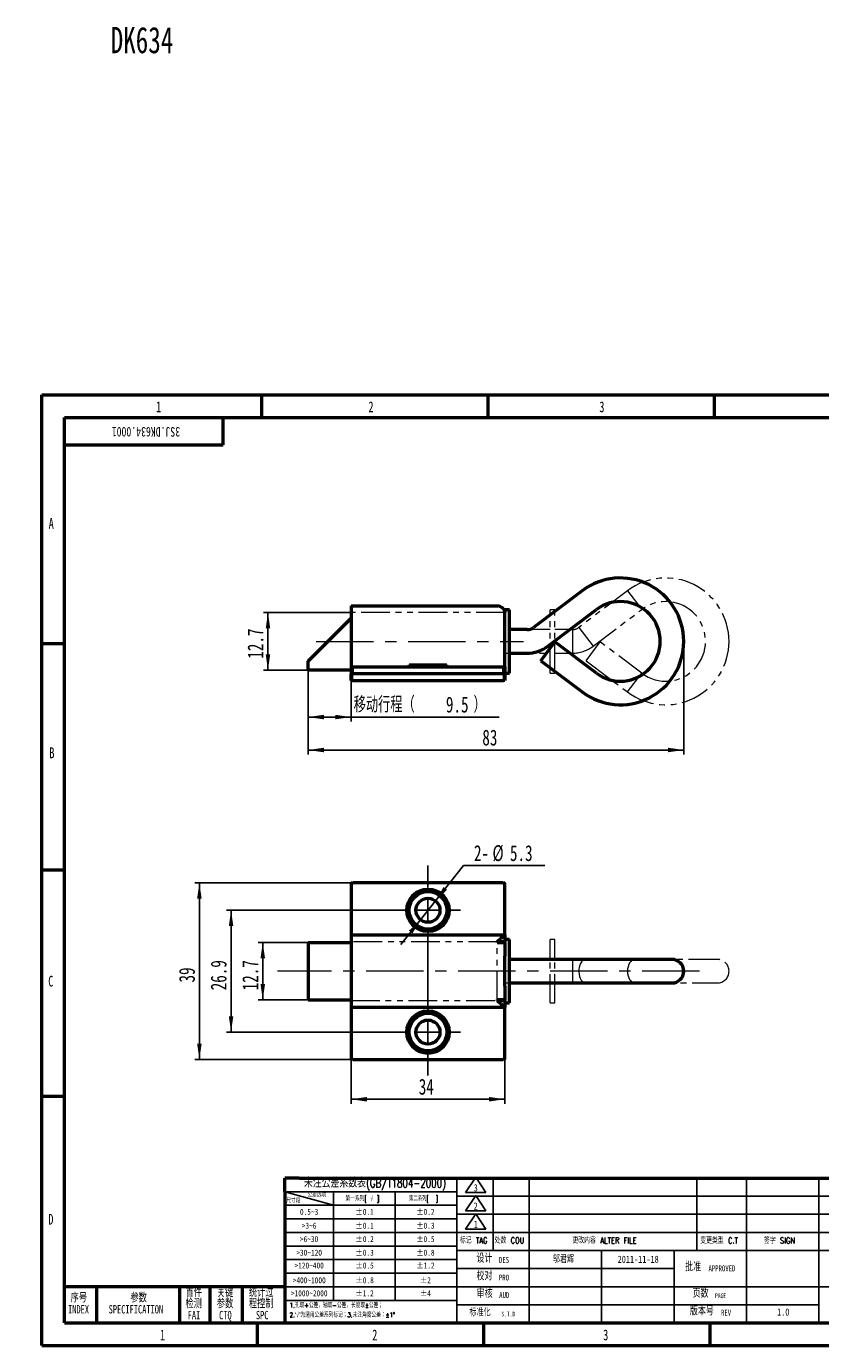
# Model space of a CAD drawing. Header units: millimetres. Extents: x -3 to 297, y 0 to 291.
# Tile 1 of 5: x -3 to 172, y 0 to 291. Entities that reach past the tile are written whole.
import ezdxf

# ---------------------------------------------------------------- set-up
doc = ezdxf.new("R2010")
doc.units = ezdxf.units.MM
doc.linetypes.add('CENTERX2', pattern=[20.32, 12.7, -2.54, 2.54, -2.54])
doc.linetypes.add('PHANTOM', pattern=[12.7, 6.35, -1.27, 1.27, -1.27, 1.27, -1.27])
for name, color, linetype in [('DIMENSIONS', 5, 'Continuous'), ('SLD-0', 179, 'Continuous'), ('标注线', 7, 'Continuous')]:
    doc.layers.add(name, color=color, linetype=linetype)
doc.layers.add('粗实线', color=7, linetype='Continuous', lineweight=50)
doc.styles.add('SLDTEXTSTYLE0', font='TXT', dxfattribs={"width": 0.7})
doc.styles.add('SLDTEXTSTYLE1', font='TXT', dxfattribs={"width": 0.75})
doc.styles.add('SLDTEXTSTYLE3', font='TXT', dxfattribs={"width": 0.7, "bigfont": 'bigfont'})
doc.styles.add('SLDTEXTSTYLE5', font='TXT', dxfattribs={"width": 0.65, "bigfont": 'bigfont'})
doc.dimstyles.new('SLDDIMSTYLE0', dxfattribs={"dimtxt": 3.5, "dimasz": 3.5, "dimexe": 0, "dimexo": 0.0625, "dimgap": 0.875, "dimtad": 2, "dimdec": 1, "dimrnd": 1e-09, "dimzin": 12, "dimdsep": 46, "dimtxsty": 'SLDTEXTSTYLE0', "dimsah": 1, "dimcen": 0.09, "dimadec": 0, "dimazin": 3, "dimtfac": 1, "dimtdec": 1, "dimtofl": 0, "dimtmove": 0, "dimatfit": 3, "dimfxl": 0, "dimfrac": 2, "dimtolj": 1, "dimtzin": 12, "dimarcsym": 0})
doc.dimstyles.new('SLDDIMSTYLE1', dxfattribs={"dimtxt": 3.5, "dimasz": 3.5, "dimexe": 0, "dimexo": 0.0625, "dimgap": 0.875, "dimtad": 2, "dimdec": 3, "dimrnd": 1e-09, "dimzin": 12, "dimdsep": 46, "dimtxsty": 'SLDTEXTSTYLE0', "dimsah": 1, "dimcen": 0.09, "dimadec": 0, "dimazin": 3, "dimtfac": 1, "dimtdec": 3, "dimtofl": 0, "dimtmove": 0, "dimatfit": 3, "dimfxl": 0, "dimfrac": 2, "dimtolj": 1, "dimtzin": 12, "dimarcsym": 0})
doc.dimstyles.new('SLDDIMSTYLE2', dxfattribs={"dimtxt": 3.5, "dimasz": 3.5, "dimexe": 0, "dimexo": 0.0625, "dimgap": 0.875, "dimtad": 2, "dimdec": 1, "dimrnd": 1e-09, "dimzin": 12, "dimdsep": 46, "dimtxsty": 'SLDTEXTSTYLE0', "dimsah": 1, "dimcen": 0.09, "dimadec": 0, "dimazin": 3, "dimtfac": 1, "dimtofl": 0, "dimtmove": 0, "dimatfit": 3, "dimfxl": 0, "dimfrac": 2, "dimtolj": 1, "dimtzin": 12, "dimarcsym": 0})
doc.dimstyles.new('SLDDIMSTYLE3', dxfattribs={"dimtxt": 3.5, "dimasz": 3.5, "dimexe": 0, "dimexo": 0.0625, "dimgap": 0.875, "dimtad": 0, "dimtih": 1, "dimtoh": 1, "dimdec": 1, "dimrnd": 1e-09, "dimzin": 12, "dimdsep": 46, "dimtxsty": 'SLDTEXTSTYLE0', "dimsah": 1, "dimcen": 0, "dimadec": 0, "dimazin": 3, "dimtfac": 1, "dimtmove": 0, "dimatfit": 3, "dimfxl": 0, "dimfrac": 2, "dimtolj": 1, "dimtzin": 12, "dimarcsym": 0})

# ---------------------------------------------------------------- blocks, each defined once
blk = doc.blocks.new('SW_NOTE_1')
at = {"layer": 'SLD-0', "color": 0, "attachment_point": 2}
for s, insert, char_height, style in [('\\M+18F98\\M+18D86', (2.2, 2.39), 1.8521, 'SLDTEXTSTYLE3'), ('INDEX', (2.14, -0.08), 1.852, 'SLDTEXTSTYLE0')]:
    blk.add_mtext(s, dxfattribs=dict(at, insert=insert, char_height=char_height, style=style))
blk = doc.blocks.new('SW_NOTE_2')
at = {"layer": 'SLD-0', "color": 0, "char_height": 1.8521, "attachment_point": 2}
for s, insert, style in [('\\M+18E51\\M+19094', (2.2, 2.39), 'SLDTEXTSTYLE3'), ('SPECIFICATION', (1.6, -0.08), 'SLDTEXTSTYLE0')]:
    blk.add_mtext(s, dxfattribs=dict(at, insert=insert, style=style))
blk = doc.blocks.new('SW_NOTE_3')
at = {"layer": 'SLD-0', "color": 0, "attachment_point": 2}
for s, insert, char_height, style in [('\\M+18EF1\\M+18C8F', (2.2, 2.39), 1.8521, 'SLDTEXTSTYLE3'), ('检测', (2.2, -0.08), 1.852, 'SLDTEXTSTYLE3'), ('FAI', (2.27, -2.55), 1.852, 'SLDTEXTSTYLE0')]:
    blk.add_mtext(s, dxfattribs=dict(at, insert=insert, char_height=char_height, style=style))
blk = doc.blocks.new('SW_NOTE_4')
at = {"layer": 'SLD-0', "color": 0, "attachment_point": 2}
for s, insert, char_height, style in [('\\M+18E51\\M+19094', (2.2, -0.08), 1.8521, 'SLDTEXTSTYLE3'), ('关键', (2.2, 2.39), 1.852, 'SLDTEXTSTYLE3'), ('CTQ', (2.27, -2.55), 1.852, 'SLDTEXTSTYLE0')]:
    blk.add_mtext(s, dxfattribs=dict(at, insert=insert, char_height=char_height, style=style))
blk = doc.blocks.new('SW_NOTE_5')
at = {"layer": 'SLD-0', "color": 0, "attachment_point": 2}
for s, insert, char_height, style in [('\\M+192F6\\M+18D54\\M+190A7', (3.3, -0.08), 1.8521, 'SLDTEXTSTYLE3'), ('统计过', (3.3, 2.39), 1.852, 'SLDTEXTSTYLE3'), ('SPC', (3.51, -2.55), 1.852, 'SLDTEXTSTYLE0')]:
    blk.add_mtext(s, dxfattribs=dict(at, insert=insert, char_height=char_height, style=style))
blk = doc.blocks.new('SW_SYMBOL_T#_3')
at = {"layer": 'DIMENSIONS', "color": 0}
for p, q in [((-300, 0), (800, 1650)), ((800, 1650), (1900, 0)), ((-300, 0), (1900, 0))]:
    blk.add_line(p, q, dxfattribs=at)
at = {"layer": 'DIMENSIONS', "color": 0, "insert": (800, 500), "char_height": 776, "attachment_point": 5, "style": 'SLDTEXTSTYLE0'}
blk.add_mtext('3', dxfattribs=at)
blk = doc.blocks.new('SW_SYMBOL_T#_2')
at = {"layer": 'DIMENSIONS', "color": 0}
for p, q in [((-300, 0), (800, 1650)), ((800, 1650), (1900, 0)), ((-300, 0), (1900, 0))]:
    blk.add_line(p, q, dxfattribs=at)
at = {"layer": 'DIMENSIONS', "color": 0, "insert": (800, 500), "char_height": 776, "attachment_point": 5, "style": 'SLDTEXTSTYLE0'}
blk.add_mtext('2', dxfattribs=at)
blk = doc.blocks.new('SW_SYMBOL_T#_1')
at = {"layer": 'DIMENSIONS', "color": 0}
for p, q in [((-300, 0), (800, 1650)), ((800, 1650), (1900, 0)), ((-300, 0), (1900, 0))]:
    blk.add_line(p, q, dxfattribs=at)
at = {"layer": 'DIMENSIONS', "color": 0, "insert": (800, 500), "char_height": 776, "attachment_point": 5, "style": 'SLDTEXTSTYLE0'}
blk.add_mtext('1', dxfattribs=at)
blk = doc.blocks.new('SW_NOTE_6')
at = {"layer": 'SLD-0', "color": 0, "attachment_point": 2}
for s, insert, char_height, style in [('页\\M+19094', (2.14, 2.32), 1.8, 'SLDTEXTSTYLE3'), ('PAGE', (6.57, 1.46), 1.058, 'SLDTEXTSTYLE0')]:
    blk.add_mtext(s, dxfattribs=dict(at, insert=insert, char_height=char_height, style=style))
blk = doc.blocks.new('SW_NOTE_15')
at = {"layer": 'SLD-0', "color": 0, "attachment_point": 2}
for s, insert, char_height, style in [('标\\M+18F79\\M+189BB', (2.83, 2.05), 1.5875, 'SLDTEXTSTYLE3'), ('S.T.D', (9.07, 1.46), 1.058, 'SLDTEXTSTYLE0')]:
    blk.add_mtext(s, dxfattribs=dict(at, insert=insert, char_height=char_height, style=style))
blk = doc.blocks.new('SW_NOTE_16')
at = {"layer": 'SLD-0', "color": 0, "attachment_point": 2}
for s, insert, char_height, style in [('设计', (2.14, 2.32), 1.8, 'SLDTEXTSTYLE3'), ('DES', (6.46, 1.76), 1.3, 'SLDTEXTSTYLE0')]:
    blk.add_mtext(s, dxfattribs=dict(at, insert=insert, char_height=char_height, style=style))
blk = doc.blocks.new('SW_NOTE_17')
at = {"layer": 'SLD-0', "color": 0, "attachment_point": 2}
for s, insert, char_height, style in [('审\\M+18A6A', (2.14, 2.32), 1.8, 'SLDTEXTSTYLE3'), ('AUD', (6.46, 1.76), 1.3, 'SLDTEXTSTYLE0')]:
    blk.add_mtext(s, dxfattribs=dict(at, insert=insert, char_height=char_height, style=style))
blk = doc.blocks.new('SW_NOTE_18')
at = {"layer": 'SLD-0', "color": 0, "attachment_point": 2}
for s, insert, char_height, style in [('\\M+194E1\\M+18F79', (2.14, 2.32), 1.8, 'SLDTEXTSTYLE3'), ('APPROVED', (8.5, 1.76), 1.3, 'SLDTEXTSTYLE0')]:
    blk.add_mtext(s, dxfattribs=dict(at, insert=insert, char_height=char_height, style=style))
blk = doc.blocks.new('SW_NOTE_19')
at = {"layer": 'SLD-0', "color": 0, "attachment_point": 2}
for s, insert, char_height, style in [('\\M+18D5A对', (2.14, 2.32), 1.8, 'SLDTEXTSTYLE3'), ('PRO', (6.46, 1.76), 1.3, 'SLDTEXTSTYLE0')]:
    blk.add_mtext(s, dxfattribs=dict(at, insert=insert, char_height=char_height, style=style))
blk = doc.blocks.new('SW_NOTE_20')
at = {"layer": 'SLD-0', "color": 0, "attachment_point": 2}
for s, insert, char_height, style in [('\\M+194C5\\M+1967B\\M+18D86', (3.21, 2.32), 1.8, 'SLDTEXTSTYLE3'), ('REV', (8.56, 1.76), 1.3, 'SLDTEXTSTYLE0')]:
    blk.add_mtext(s, dxfattribs=dict(at, insert=insert, char_height=char_height, style=style))
blk = doc.blocks.new('_D')
at = {"layer": '标注线'}
for p, q in [((141.77, 155.56), (141.77, 130.56)), ((58.77, 149.71), (58.77, 130.56)), ((141.77, 131.56), (58.77, 131.56))]:
    blk.add_line(p, q, dxfattribs=at)
for points in [[(58.77, 131.56), (62.27, 131.06), (62.27, 132.06)], [(141.77, 131.56), (138.27, 132.06), (138.27, 131.06)]]:
    blk.add_solid(points, dxfattribs=at)
at = {"layer": '标注线', "insert": (97.27, 136.07), "char_height": 3.5, "attachment_point": 1, "style": 'SLDTEXTSTYLE0'}
blk.add_mtext('83', dxfattribs=at)
blk = doc.blocks.new('_D_1')
at = {"layer": '标注线'}
for p, q in [((58.77, 149.21), (58.77, 137.84)), ((68.27, 148.41), (68.27, 137.84)), ((58.77, 138.84), (68.27, 138.84)), ((68.27, 138.84), (101, 138.84))]:
    blk.add_line(p, q, dxfattribs=at)
for points in [[(58.77, 138.84), (62.27, 138.34), (62.27, 139.34)], [(68.27, 138.84), (64.77, 139.34), (64.77, 138.34)]]:
    blk.add_solid(points, dxfattribs=at)
at = {"layer": '标注线', "char_height": 3.5, "attachment_point": 1}
for s, insert, style in [('\\M+188DA动\\M+18D73\\M+192F6\\M+18169', (68.86, 143.35), 'SLDTEXTSTYLE3'), ('9.5', (89.23, 143.35), 'SLDTEXTSTYLE0'), ('\\M+1816A', (95.34, 143.35), 'SLDTEXTSTYLE3')]:
    blk.add_mtext(s, dxfattribs=dict(at, insert=insert, style=style))
blk = doc.blocks.new('_D_2')
at = {"layer": '标注线'}
for p, q in [((68.27, 161.91), (48.92, 161.91)), ((49.92, 149.21), (49.92, 161.91)), ((58.77, 149.21), (48.92, 149.21))]:
    blk.add_line(p, q, dxfattribs=at)
for points in [[(49.92, 161.91), (49.42, 158.41), (50.42, 158.41)], [(49.92, 149.21), (50.42, 152.71), (49.42, 152.71)]]:
    blk.add_solid(points, dxfattribs=at)
at = {"layer": '标注线', "insert": (45.41, 151.73), "char_height": 3.5, "attachment_point": 1, "rotation": 90, "style": 'SLDTEXTSTYLE0'}
blk.add_mtext('12.7', dxfattribs=at)
blk = doc.blocks.new('_D_3')
at = {"layer": '标注线'}
for p, q in [((68.77, 102.21), (33.77, 102.21)), ((34.77, 102.21), (34.77, 63.21)), ((68.77, 63.21), (33.77, 63.21))]:
    blk.add_line(p, q, dxfattribs=at)
for points in [[(34.77, 102.21), (34.27, 98.71), (35.27, 98.71)], [(34.77, 63.21), (35.27, 66.71), (34.27, 66.71)]]:
    blk.add_solid(points, dxfattribs=at)
at = {"layer": '标注线', "insert": (30.26, 80.2), "char_height": 3.5, "attachment_point": 1, "rotation": 90, "style": 'SLDTEXTSTYLE0'}
blk.add_mtext('39', dxfattribs=at)
blk = doc.blocks.new('_D_4')
at = {"layer": '标注线'}
for p, q in [((78.07, 96.16), (40.77, 96.16)), ((41.77, 96.16), (41.77, 69.26)), ((78.07, 69.26), (40.77, 69.26))]:
    blk.add_line(p, q, dxfattribs=at)
for points in [[(41.77, 96.16), (41.27, 92.66), (42.27, 92.66)], [(41.77, 69.26), (42.27, 72.76), (41.27, 72.76)]]:
    blk.add_solid(points, dxfattribs=at)
at = {"layer": '标注线', "insert": (37.26, 78.48), "char_height": 3.5, "attachment_point": 1, "rotation": 90, "style": 'SLDTEXTSTYLE0'}
blk.add_mtext('26.9', dxfattribs=at)
blk = doc.blocks.new('_D_5')
at = {"layer": '标注线'}
for p, q in [((86.92, 98.23), (93.09, 106.03)), ((93.09, 106.03), (111.07, 106.03)), ((83.62, 94.08), (86.92, 98.23)), ((83.62, 94.08), (79.28, 88.59))]:
    blk.add_line(p, q, dxfattribs=at)
for points in [[(86.92, 98.23), (89.48, 100.67), (88.7, 101.29)], [(83.62, 94.08), (81.06, 91.65), (81.84, 91.03)]]:
    blk.add_solid(points, dxfattribs=at)
at = {"layer": '标注线', "char_height": 3.5, "attachment_point": 1, "style": 'SLDTEXTSTYLE0'}
for s, insert in [('2-', (95.43, 110.54)), ('%%c', (99.51, 110.54)), ('5.3', (103.37, 110.54))]:
    blk.add_mtext(s, dxfattribs=dict(at, insert=insert))
blk = doc.blocks.new('_D_6')
at = {"layer": '标注线'}
for p, q in [((68.27, 63.71), (68.27, 53.42)), ((102.27, 63.71), (102.27, 53.42)), ((68.27, 54.42), (102.27, 54.42))]:
    blk.add_line(p, q, dxfattribs=at)
for points in [[(68.27, 54.42), (71.77, 53.92), (71.77, 54.92)], [(102.27, 54.42), (98.77, 54.92), (98.77, 53.92)]]:
    blk.add_solid(points, dxfattribs=at)
at = {"layer": '标注线', "insert": (83.23, 58.94), "char_height": 3.5, "attachment_point": 1, "style": 'SLDTEXTSTYLE0'}
blk.add_mtext('34', dxfattribs=at)
blk = doc.blocks.new('_D_7')
at = {"layer": '标注线'}
for p, q in [((58.77, 89.06), (47.77, 89.06)), ((48.77, 89.06), (48.77, 76.36)), ((58.77, 76.36), (47.77, 76.36))]:
    blk.add_line(p, q, dxfattribs=at)
for points in [[(48.77, 89.06), (48.27, 85.56), (49.27, 85.56)], [(48.77, 76.36), (49.27, 79.86), (48.27, 79.86)]]:
    blk.add_solid(points, dxfattribs=at)
at = {"layer": '标注线', "insert": (44.26, 78.48), "char_height": 3.5, "attachment_point": 1, "rotation": 90, "style": 'SLDTEXTSTYLE0'}
blk.add_mtext('12.7', dxfattribs=at)
blk = doc.blocks.new('SW_CENTERMARKSYMBOL_0')
at = {"layer": '标注线', "color": 0}
for p, q in [((0, 5), (0, 9.89)), ((-5, 0), (-7.2, 0)), ((0, 0), (-2.5, 0)), ((0, 0), (0, 2.5)), ((0, 0), (0, -2.5)), ((0, 0), (2.5, 0)), ((5, 0), (7.2, 0)), ((0, -5), (0, -11.76))]:
    blk.add_line(p, q, dxfattribs=at)
blk = doc.blocks.new('SW_CENTERMARKSYMBOL_1')
at = {"layer": '标注线', "color": 0}
for p, q in [((0, 5), (0, 15.92)), ((-5, 0), (-7.2, 0)), ((0, 0), (-2.5, 0)), ((0, 0), (0, 2.5)), ((0, 0), (0, -2.5)), ((0, 0), (2.5, 0)), ((5, 0), (7.2, 0)), ((0, -5), (0, -9.6))]:
    blk.add_line(p, q, dxfattribs=at)

msp = doc.modelspace()

# ---------------------------------------------------------------- linework, layer by layer
at = {"color": 7, "linetype": 'Continuous', "lineweight": 50}
for p, q in [((119.3443, 166.7402), (108.5984, 158.6426)), ((68.2697, 163.4093), (100.5697, 163.4093)), ((68.2697, 163.4093), (68.2697, 161.9093)), ((58.7697, 151.2093), (68.2697, 160.7093)), ((68.2697, 161.9093), (68.2697, 150.1093)), ((103.2697, 162.5593), (102.2697, 162.5593)), ((102.2697, 162.0532), (102.2697, 162.5593)), ((102.2697, 150.1093), (102.2697, 161.7093)), ((103.2697, 148.5593), (103.2697, 162.5593)), ((111.7278, 154.4897), (122.4737, 162.5873)), ((107.154, 158.1593), (103.2697, 158.1593)), ((110.1818, 151.2829), (113.3112, 155.4358)), ((122.4737, 148.5314), (113.3112, 155.4358)), ((103.2697, 152.9593), (107.154, 152.9593)), ((58.7697, 149.7093), (58.7697, 151.2093)), ((58.7697, 149.2093), (58.7697, 149.7093)), ((68.2697, 149.2093), (58.7697, 149.2093)), ((68.2697, 150.1093), (68.2697, 149.9093)), ((68.2697, 149.9093), (68.2697, 148.4093)), ((68.2697, 149.9093), (68.7697, 149.9093)), ((68.7697, 149.9093), (101.7697, 149.9093)), ((81.1197, 150.4093), (81.1197, 149.9093)), ((81.1197, 150.4093), (85.2697, 150.4093)), ((85.2697, 150.4093), (89.4197, 150.4093)), ((89.4197, 149.9093), (89.4197, 150.4093)), ((101.7697, 149.9093), (102.2697, 149.9093)), ((102.2697, 149.9093), (102.2697, 150.1093)), ((102.2697, 149.9093), (102.2697, 148.4093)), ((110.1818, 151.2829), (119.3443, 144.3784)), ((68.2697, 146.9093), (68.2697, 148.4093)), ((68.2697, 148.4093), (68.5697, 148.4093)), ((68.5697, 146.9093), (68.2697, 146.9093)), ((101.9697, 148.4093), (68.5697, 148.4093)), ((68.5697, 146.9093), (101.9697, 146.9093)), ((101.7697, 148.4093), (68.7697, 148.4093)), ((101.9697, 148.4093), (102.2697, 148.4093)), ((102.2697, 146.9093), (101.9697, 146.9093)), ((102.2697, 148.5593), (103.2697, 148.5593)), ((102.2697, 148.4093), (102.2697, 146.9093)), ((101.7697, 102.2072), (68.7697, 102.2072)), ((68.2697, 101.7072), (68.2697, 90.9072)), ((102.2697, 90.9072), (102.2697, 101.7072)), ((68.2697, 90.9072), (68.2697, 90.7072)), ((68.2697, 90.7072), (102.2579, 90.7072)), ((68.2697, 90.7072), (68.2697, 89.2072)), ((102.2579, 90.7072), (102.2697, 90.7072)), ((102.2697, 90.7072), (102.2697, 90.9072)), ((102.2697, 90.7072), (102.2697, 89.2072)), ((58.7697, 89.0572), (58.7697, 76.3572)), ((58.7697, 89.0572), (68.2697, 89.0572)), ((68.2697, 89.2072), (68.2697, 76.2072)), ((102.2697, 89.2072), (100.5697, 89.2072)), ((100.5697, 89.0572), (100.5697, 89.2072)), ((100.5697, 89.0572), (102.2697, 89.0572)), ((103.2697, 89.7072), (102.2697, 89.7072)), ((102.2697, 89.0572), (102.2697, 89.2072)), ((102.2697, 89.0572), (102.2697, 86.0504)), ((103.2697, 85.1727), (103.2697, 89.7072)), ((102.2697, 85.1727), (102.2697, 86.0504)), ((102.2697, 79.3639), (102.2697, 85.1727)), ((107.154, 85.3072), (103.2697, 85.3072)), ((103.2697, 75.7072), (103.2697, 85.1727)), ((110.1631, 85.3072), (107.154, 85.3072)), ((120.909, 85.3072), (110.1631, 85.3072)), ((139.1697, 85.3072), (120.909, 85.3072)), ((102.2697, 79.3639), (102.2697, 76.3572)), ((103.2697, 80.1072), (107.154, 80.1072)), ((107.154, 80.1072), (110.1631, 80.1072)), ((110.1631, 80.1072), (120.909, 80.1072)), ((120.909, 80.1072), (139.1697, 80.1072)), ((58.7697, 76.3572), (68.2697, 76.3572)), ((68.2697, 76.2072), (68.2697, 74.7072)), ((102.2697, 76.3572), (100.5697, 76.3572)), ((100.5697, 76.2072), (100.5697, 76.3572)), ((100.5697, 76.2072), (102.2697, 76.2072)), ((102.2697, 76.2072), (102.2697, 76.3572)), ((102.2697, 76.2072), (102.2697, 74.7072)), ((102.2579, 74.7072), (68.2697, 74.7072)), ((68.2697, 74.7072), (68.2697, 74.5072)), ((68.2697, 74.5072), (68.2697, 63.7072)), ((102.2697, 74.7072), (102.2579, 74.7072)), ((102.2697, 75.7072), (103.2697, 75.7072)), ((102.2697, 74.5072), (102.2697, 74.7072)), ((102.2697, 63.7072), (102.2697, 74.5072)), ((68.7697, 63.2072), (101.7697, 63.2072))]:
    msp.add_line(p, q, dxfattribs=at)
at = {"color": 7, "linetype": 'PHANTOM', "lineweight": 18}
for p, q in [((129.3443, 166.7402), (118.5984, 158.6426)), ((68.2697, 163.4093), (100.5697, 163.4093)), ((68.2697, 163.4093), (68.2697, 161.9093)), ((102.2579, 161.9093), (68.2697, 161.9093)), ((68.2697, 161.9093), (68.2697, 150.1093)), ((102.2697, 150.1093), (102.2697, 161.7093)), ((113.2697, 162.5593), (112.2697, 162.5593)), ((112.2697, 148.5593), (112.2697, 162.5593)), ((113.2697, 148.5593), (113.2697, 162.5593)), ((121.7278, 154.4897), (132.4737, 162.5873)), ((112.2697, 158.1593), (102.2697, 158.1593)), ((117.154, 158.1593), (113.2697, 158.1593)), ((120.1818, 151.2829), (123.3112, 155.4358)), ((132.4737, 148.5314), (123.3112, 155.4358)), ((102.2697, 152.9593), (112.2697, 152.9593)), ((113.2697, 152.9593), (117.154, 152.9593)), ((68.2697, 150.1093), (68.2697, 149.9093)), ((68.2697, 149.9093), (68.2697, 148.4093)), ((68.2697, 149.9093), (68.7697, 149.9093)), ((68.7697, 149.9093), (101.7697, 149.9093)), ((68.7697, 149.9093), (68.7697, 148.4093)), ((81.1197, 150.4093), (81.1197, 149.9093)), ((81.1197, 150.4093), (85.2697, 150.4093)), ((85.2697, 150.4093), (89.4197, 150.4093)), ((89.4197, 149.9093), (89.4197, 150.4093)), ((101.7697, 148.4093), (101.7697, 149.9093)), ((101.7697, 149.9093), (102.2697, 149.9093)), ((102.2697, 149.9093), (102.2697, 150.1093)), ((102.2697, 149.9093), (102.2697, 148.4093)), ((120.1818, 151.2829), (129.3443, 144.3784)), ((68.2697, 146.9093), (68.2697, 148.4093)), ((68.2697, 148.4093), (68.5697, 148.4093)), ((68.5697, 146.9093), (68.2697, 146.9093)), ((68.5697, 148.4093), (68.5697, 146.9093)), ((101.9697, 148.4093), (68.5697, 148.4093)), ((68.5697, 146.9093), (101.9697, 146.9093)), ((101.7697, 148.4093), (68.7697, 148.4093)), ((101.9697, 146.9093), (101.9697, 148.4093)), ((101.9697, 148.4093), (102.2697, 148.4093)), ((102.2697, 146.9093), (101.9697, 146.9093)), ((102.2697, 148.4093), (102.2697, 146.9093)), ((112.2697, 148.5593), (113.2697, 148.5593)), ((101.7697, 102.2072), (68.7697, 102.2072)), ((68.2697, 101.7072), (68.2697, 90.9072)), ((102.2697, 90.9072), (102.2697, 101.7072)), ((68.2697, 90.9072), (102.2697, 90.9072)), ((68.2697, 90.9072), (68.2697, 90.7072)), ((68.2697, 90.7072), (102.2579, 90.7072)), ((68.2697, 90.7072), (68.2697, 89.2072)), ((102.2579, 90.7072), (102.2697, 90.7072)), ((102.2697, 90.7072), (102.2697, 90.9072)), ((102.2697, 90.7072), (102.2697, 89.2072)), ((100.5697, 89.2072), (68.2697, 89.2072)), ((68.2697, 89.2072), (68.2697, 76.2072)), ((102.2697, 89.2072), (100.5697, 89.2072)), ((100.5697, 89.0572), (100.5697, 89.2072)), ((100.5697, 76.3572), (100.5697, 89.0572)), ((100.5697, 89.0572), (102.2697, 89.0572)), ((102.2697, 89.2072), (102.2697, 89.0572)), ((102.2697, 89.0572), (102.2697, 76.3572)), ((113.2697, 89.7072), (112.2697, 89.7072)), ((112.2697, 85.1727), (112.2697, 89.7072)), ((113.2697, 85.1727), (113.2697, 89.7072)), ((112.2697, 85.3072), (102.2697, 85.3072)), ((112.2697, 75.7072), (112.2697, 85.1727)), ((117.154, 85.3072), (113.2697, 85.3072)), ((113.2697, 75.7072), (113.2697, 85.1727)), ((120.1631, 85.3072), (117.154, 85.3072)), ((130.909, 85.3072), (120.1631, 85.3072)), ((149.1697, 85.3072), (130.909, 85.3072)), ((102.2697, 80.1072), (112.2697, 80.1072)), ((113.2697, 80.1072), (117.154, 80.1072)), ((117.154, 80.1072), (120.1631, 80.1072)), ((120.1631, 80.1072), (130.909, 80.1072)), ((130.909, 80.1072), (149.1697, 80.1072)), ((68.2697, 76.2072), (100.5697, 76.2072)), ((68.2697, 76.2072), (68.2697, 74.7072)), ((100.5697, 76.2072), (100.5697, 76.3572)), ((102.2697, 76.3572), (100.5697, 76.3572)), ((100.5697, 76.2072), (102.2697, 76.2072)), ((102.2697, 76.3572), (102.2697, 76.2072)), ((102.2697, 76.2072), (102.2697, 74.7072)), ((102.2579, 74.7072), (68.2697, 74.7072)), ((68.2697, 74.7072), (68.2697, 74.5072)), ((102.2697, 74.5072), (68.2697, 74.5072)), ((68.2697, 74.5072), (68.2697, 63.7072)), ((102.2697, 74.7072), (102.2579, 74.7072)), ((102.2697, 74.5072), (102.2697, 74.7072)), ((102.2697, 63.7072), (102.2697, 74.5072)), ((112.2697, 75.7072), (113.2697, 75.7072)), ((68.7697, 63.2072), (101.7697, 63.2072))]:
    msp.add_line(p, q, dxfattribs=at)
at = {"color": 8, "linetype": 'PHANTOM', "lineweight": 18}
for p, q in [((129.3443, 166.7402), (132.4737, 162.5873)), ((117.154, 158.1593), (117.154, 152.9593)), ((118.5984, 158.6426), (121.7278, 154.4897)), ((68.2697, 150.1093), (81.1197, 150.1093)), ((89.4197, 150.1093), (102.2697, 150.1093)), ((129.3443, 144.3784), (132.4737, 148.5314)), ((117.154, 85.3072), (117.154, 82.7072)), ((117.154, 82.7072), (117.154, 80.1072))]:
    msp.add_line(p, q, dxfattribs=at)
at = {"color": 8, "linetype": 'PHANTOM', "lineweight": 18, "flags": 128}
for points in [[(120.1631, 85.3072), (120.0649, 85.302), (119.7621, 85.2203), (119.4747, 85.042), (119.2138, 84.774), (118.9894, 84.4266), (118.8101, 84.013), (118.6828, 83.5493), (118.6123, 83.0533), (118.6015, 82.5439)], [(130.909, 85.3072), (130.6038, 85.2572), (130.3102, 85.1092), (130.0397, 84.869), (129.8026, 84.5456), (129.608, 84.1516), (129.4634, 83.7021), (129.3744, 83.2144), (129.3443, 82.7072)], [(118.6015, 82.5439), (118.6507, 82.0408), (118.758, 81.5633), (118.9193, 81.1298), (119.1284, 80.7569), (119.3772, 80.4589), (119.6563, 80.2473), (119.9548, 80.1303), (120.1631, 80.1072)], [(129.3443, 82.7072), (129.3744, 82.1999), (129.4634, 81.7122), (129.608, 81.2627), (129.8026, 80.8687), (130.0397, 80.5453), (130.3102, 80.3051), (130.6038, 80.1571), (130.909, 80.1072)]]:
    msp.add_lwpolyline(points, dxfattribs=at)
at = {"color": 7, "linetype": 'Continuous', "lineweight": 50}
for centre, radius in [((85.2697, 96.1572), 4.7), ((85.2697, 96.1572), 4.2), ((85.2697, 96.1572), 4.15), ((85.2697, 96.1572), 2.65), ((85.2697, 69.2572), 4.7), ((85.2697, 69.2572), 4.2), ((85.2697, 69.2572), 4.15), ((85.2697, 69.2572), 2.65)]:
    msp.add_circle(centre, radius, dxfattribs=at)
at = {"color": 7, "linetype": 'PHANTOM', "lineweight": 18}
for centre, radius in [((85.2697, 96.1572), 4.7), ((85.2697, 96.1572), 4.2), ((85.2697, 96.1572), 4.15), ((85.2697, 96.1572), 2.65), ((85.2697, 69.2572), 4.7), ((85.2697, 69.2572), 4.2), ((85.2697, 69.2572), 4.15), ((85.2697, 69.2572), 2.65)]:
    msp.add_circle(centre, radius, dxfattribs=at)
at = {"color": 7, "linetype": 'Continuous', "lineweight": 50}
for centre, radius, start, end in [((127.7697, 155.5593), 14, 0, 127), ((127.7697, 155.5593), 8.8, 233, 127), ((100.5697, 161.7093), 1.7, 0, 6.756327), ((107.154, 160.5593), 2.4, 270, 307), ((107.154, 160.5593), 7.6, 270, 307), ((127.7697, 155.5593), 14, 233, 0), ((68.5697, 101.9072), 0.3, 90, 180), ((68.7697, 101.7072), 0.5, 90, 180), ((101.7697, 101.7072), 0.5, 0, 90), ((101.9697, 101.9072), 0.3, 0, 90), ((139.1697, 82.7072), 2.6, 270, 90), ((68.7697, 63.7072), 0.5, 180, 270), ((68.5697, 63.5072), 0.3, 180, 270), ((101.7697, 63.7072), 0.5, 270, 0), ((101.9697, 63.5072), 0.3, 270, 0)]:
    msp.add_arc(centre, radius, start, end, dxfattribs=at)
at = {"color": 7, "linetype": 'PHANTOM', "lineweight": 18}
for centre, radius, start, end in [((137.7697, 155.5593), 14, 0, 127), ((137.7697, 155.5593), 8.8, 233, 127), ((100.5697, 161.7093), 1.7, 0, 6.756327), ((117.154, 160.5593), 2.4, 270, 307), ((117.154, 160.5593), 7.6, 270, 307), ((137.7697, 155.5593), 14, 233, 0), ((68.5697, 101.9072), 0.3, 90, 180), ((68.7697, 101.7072), 0.5, 90, 180), ((101.7697, 101.7072), 0.5, 0, 90), ((101.9697, 101.9072), 0.3, 0, 90), ((149.1697, 82.7072), 2.6, 270, 90), ((68.7697, 63.7072), 0.5, 180, 270), ((68.5697, 63.5072), 0.3, 180, 270), ((101.7697, 63.7072), 0.5, 270, 0), ((101.9697, 63.5072), 0.3, 270, 0)]:
    msp.add_arc(centre, radius, start, end, dxfattribs=at)
at = {"color": 7, "linetype": 'Continuous', "lineweight": 50}
for points, knots in [([(100.5697, 163.4093), (100.6587, 163.4093), (100.7494, 163.4022), (100.9266, 163.3739), (101.0144, 163.3527), (101.2753, 163.2668), (101.4474, 163.1788), (101.7628, 162.9365), (101.91, 162.7795), (102.0853, 162.4878), (102.1362, 162.3805), (102.215, 162.1537), (102.2435, 162.0313), (102.2579, 161.9093)], [0, 0, 0, 0, 0.125, 0.125, 0.25, 0.25, 0.5, 0.5, 0.75, 0.75, 0.875, 0.875, 1, 1, 1, 1]), ([(102.2579, 90.7072), (102.2432, 90.7072), (102.2155, 90.692), (102.1366, 90.6363), (102.0859, 90.5959), (101.9693, 90.4981), (101.9027, 90.44), (101.7615, 90.3144), (101.6862, 90.2463), (101.4478, 90.0285), (101.2792, 89.8719), (100.9304, 89.546), (100.7486, 89.3752), (100.5697, 89.2072)], [0, 0, 0, 0, 0.125, 0.125, 0.25, 0.25, 0.375, 0.375, 0.5, 0.5, 0.75, 0.75, 1, 1, 1, 1]), ([(100.5697, 76.2072), (100.6587, 76.1235), (100.7494, 76.0384), (100.9266, 75.8721), (101.0144, 75.7898), (101.2753, 75.5461), (101.4474, 75.3862), (101.7628, 75.098), (101.91, 74.9661), (102.0853, 74.8189), (102.1362, 74.7783), (102.215, 74.7226), (102.2435, 74.7072), (102.2579, 74.7072)], [0, 0, 0, 0, 0.125, 0.125, 0.25, 0.25, 0.5, 0.5, 0.75, 0.75, 0.875, 0.875, 1, 1, 1, 1])]:
    msp.add_open_spline(points, degree=3, knots=knots, dxfattribs=at)
at = {"color": 7, "linetype": 'PHANTOM', "lineweight": 18}
for points, knots in [([(100.5697, 163.4093), (100.6587, 163.4093), (100.7494, 163.4022), (100.9266, 163.3739), (101.0144, 163.3527), (101.2753, 163.2668), (101.4474, 163.1788), (101.7628, 162.9365), (101.91, 162.7795), (102.0853, 162.4878), (102.1362, 162.3805), (102.215, 162.1537), (102.2435, 162.0313), (102.2579, 161.9093)], [0, 0, 0, 0, 0.125, 0.125, 0.25, 0.25, 0.5, 0.5, 0.75, 0.75, 0.875, 0.875, 1, 1, 1, 1]), ([(102.2579, 90.7072), (102.2432, 90.7072), (102.2155, 90.692), (102.1366, 90.6363), (102.0859, 90.5959), (101.9693, 90.4981), (101.9027, 90.44), (101.7615, 90.3144), (101.6862, 90.2463), (101.4478, 90.0285), (101.2792, 89.8719), (100.9304, 89.546), (100.7486, 89.3752), (100.5697, 89.2072)], [0, 0, 0, 0, 0.125, 0.125, 0.25, 0.25, 0.375, 0.375, 0.5, 0.5, 0.75, 0.75, 1, 1, 1, 1]), ([(100.5697, 76.2072), (100.6587, 76.1235), (100.7494, 76.0384), (100.9266, 75.8721), (101.0144, 75.7898), (101.2753, 75.5461), (101.4474, 75.3862), (101.7628, 75.098), (101.91, 74.9661), (102.0853, 74.8189), (102.1362, 74.7783), (102.215, 74.7226), (102.2435, 74.7072), (102.2579, 74.7072)], [0, 0, 0, 0, 0.125, 0.125, 0.25, 0.25, 0.5, 0.5, 0.75, 0.75, 0.875, 0.875, 1, 1, 1, 1])]:
    msp.add_open_spline(points, degree=3, knots=knots, dxfattribs=at)
at = {"layer": 'DIMENSIONS', "color": 7}
for p, q in [((91.63, 37), (91.63, 5)), ((99.63, 37), (99.63, 21)), ((107.63, 37), (107.63, 5)), ((144.63, 37), (144.63, 21)), ((155.63, 37), (155.63, 5)), ((171.63, 37), (171.63, 5)), ((56.8412, 34), (53.63, 34)), ((53.63, 34), (64.38, 31)), ((56.8412, 34), (91.63, 34)), ((64.38, 34), (64.38, 10)), ((78.005, 34), (78.005, 10)), ((91.63, 33), (187.63, 33)), ((56.8412, 31), (53.63, 31)), ((56.8412, 31), (91.63, 31)), ((56.8412, 28), (53.63, 28)), ((56.8412, 28), (91.63, 28)), ((91.63, 29), (187.63, 29)), ((56.8412, 25), (53.63, 25)), ((56.8412, 25), (91.63, 25)), ((91.63, 25), (187.63, 25)), ((56.8412, 22), (53.63, 22)), ((56.8412, 22), (91.63, 22)), ((91.63, 21), (187.63, 21)), ((123.63, 21), (123.63, 5)), ((139.63, 21), (139.63, 5)), ((56.8412, 19), (53.63, 19)), ((56.8412, 19), (91.63, 19)), ((56.8412, 16), (53.63, 16)), ((56.8412, 16), (91.63, 16)), ((91.63, 17), (139.63, 17)), ((56.8412, 13), (53.63, 13)), ((56.8412, 13), (91.63, 13)), ((91.63, 13), (187.63, 13)), ((56.8412, 10), (53.63, 10)), ((56.8412, 10), (91.63, 10)), ((91.63, 9), (171.63, 9))]:
    msp.add_line(p, q, dxfattribs=at)
at = {"layer": 'SLD-0', "linetype": 'Continuous', "lineweight": 50}
for p, q in [((5, 205), (292, 205)), ((5, 5), (5, 205)), ((5, 5), (292, 5))]:
    msp.add_line(p, q, dxfattribs=at)
at = {"layer": 'SLD-0', "linetype": 'Continuous'}
for p, q in [((5, 205), (5, 197)), ((85, 5), (129, 5)), ((203, 5), (129, 5))]:
    msp.add_line(p, q, dxfattribs=at)
at = {"layer": '标注线', "linetype": 'CENTERX2', "lineweight": 18}
for p, q in [((60.5454, 155.5593), (106.3577, 155.5593)), ((145.264, 82.7072), (51.9983, 82.7072))]:
    msp.add_line(p, q, dxfattribs=at)
at = {"layer": '粗实线'}
for p, q in [((0, 0), (0, 210)), ((0, 210), (297, 210)), ((48.5, 210), (48.5, 205)), ((98.5, 210), (98.5, 205)), ((148.5, 210), (148.5, 205)), ((5, 155), (0, 155)), ((5, 105), (0, 105)), ((5, 55), (0, 55)), ((56.8412, 37), (91.63, 37)), ((91.63, 37), (187.63, 37)), ((0, 0), (297, 0)), ((50, 0), (297, 0)), ((100, 0), (297, 0)), ((150, 0), (297, 0))]:
    msp.add_line(p, q, dxfattribs=at)
at = {"layer": '粗实线', "color": 7}
for p, q in [((40, 199), (40, 205)), ((5, 199), (40, 199)), ((53.63, 34), (53.63, 37)), ((56.8412, 37), (53.63, 37)), ((53.63, 34), (53.63, 10)), ((53.63, 13), (5, 13)), ((12.0679, 12.985), (12.0679, 5)), ((30.398, 13), (30.398, 5)), ((37.1174, 5), (37.1174, 13)), ((44.2898, 5), (44.2898, 13)), ((53.63, 10), (53.63, 5)), ((47.5117, 5), (47.5117, 0)), ((97.5117, 5), (97.5117, 0)), ((147.5117, 5), (147.5117, 0))]:
    msp.add_line(p, q, dxfattribs=at)

# ---------------------------------------------------------------- block references
at = {"layer": 'DIMENSIONS', "color": 7, "xscale": 0.002046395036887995, "yscale": 0.002046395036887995, "zscale": 0.002046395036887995}
for name, p in [('SW_SYMBOL_T#_3', (94.1805, 33.8163)), ('SW_SYMBOL_T#_2', (94.1805, 29.7958)), ('SW_SYMBOL_T#_1', (94.1805, 25.7425))]:
    msp.add_blockref(name, p, dxfattribs=at)
at = {"layer": 'SLD-0'}
for name, p in [('SW_NOTE_16', (95.6053, 17.8224)), ('SW_NOTE_18', (141.7067, 15.9502)), ('SW_NOTE_19', (95.6053, 13.9274)), ('SW_NOTE_3', (31.3114, 10.2155)), ('SW_NOTE_4', (38.2412, 10.2155)), ('SW_NOTE_5', (45.1306, 10.2155)), ('SW_NOTE_17', (95.6452, 10.0461)), ('SW_NOTE_6', (143.325, 10.0864)), ('SW_NOTE_1', (5.9397, 9.0302)), ('SW_NOTE_2', (19.1476, 9.0302)), ('SW_NOTE_15', (93.9264, 6.0486)), ('SW_NOTE_20', (142.5537, 6.179))]:
    msp.add_blockref(name, p, dxfattribs=at)
at = {"layer": '标注线'}
for name, p in [('SW_CENTERMARKSYMBOL_0', (85.2697, 96.1572)), ('SW_CENTERMARKSYMBOL_1', (85.2697, 69.2572))]:
    msp.add_blockref(name, p, dxfattribs=at)

# ---------------------------------------------------------------- texts
at = {"layer": 'DIMENSIONS', "color": 7}
for s, insert, char_height, attachment_point, style in [('1', (25.2084, 208.5583), 2.3813, 1, 'SLDTEXTSTYLE0'), ('2', (72.1012, 208.5583), 2.3813, 1, 'SLDTEXTSTYLE0'), ('3', (123.1066, 208.5583), 2.3813, 1, 'SLDTEXTSTYLE0'), ('A', (1.4765, 182.7938), 2.3813, 1, 'SLDTEXTSTYLE0'), ('B', (1.6327, 132.1256), 2.3813, 1, 'SLDTEXTSTYLE0'), ('C', (1.3821, 81.6928), 2.3813, 1, 'SLDTEXTSTYLE0'), ('\\M+18EDA\\M+190A1\\M+19269', (53.9647, 32.5463), 1.058333, 1, 'SLDTEXTSTYLE3'), ('\\M+18CF6\\M+18DB7选项', (58.6466, 33.8768), 1.058333, 1, 'SLDTEXTSTYLE3'), ('±0.2', (84.7009, 30.2174), 1.32292, 2, 'SLDTEXTSTYLE1'), ('D', (1.3906, 29.0976), 2.3813, 1, 'SLDTEXTSTYLE0'), ('±0.3', (84.7009, 27.1555), 1.32292, 2, 'SLDTEXTSTYLE1'), ('±0.5', (84.7009, 24.1979), 1.32292, 2, 'SLDTEXTSTYLE1'), ('±0.8', (84.7009, 21.1929), 1.32292, 2, 'SLDTEXTSTYLE1'), ('±1.2', (84.7009, 18.3571), 1.32292, 2, 'SLDTEXTSTYLE1'), ('±2', (84.6917, 15.0979), 1.32292, 2, 'SLDTEXTSTYLE1'), ('±4', (84.6917, 12.2235), 1.32292, 2, 'SLDTEXTSTYLE1'), ('1', (26.0577, 3.5529), 2.3813, 1, 'SLDTEXTSTYLE0'), ('2', (72.9505, 3.5529), 2.3813, 1, 'SLDTEXTSTYLE0'), ('3', (123.9559, 3.5529), 2.3813, 1, 'SLDTEXTSTYLE0')]:
    msp.add_mtext(s, dxfattribs=dict(at, insert=insert, char_height=char_height, attachment_point=attachment_point, style=style))
at = {"layer": 'SLD-0', "insert": (22.969, 200.76), "char_height": 2.116667, "attachment_point": 2, "rotation": 180, "style": 'SLDTEXTSTYLE1'}
msp.add_mtext('3SJ.DK634.0001', dxfattribs=at)
at = {"layer": 'SLD-0'}
for s, insert, char_height, attachment_point, style in [('\\M+196A2\\M+1928D\\M+18CF6\\M+18DB7\\M+18C6E\\M+19094\\M+1955C(GB/T1804-2000)', (73.5449, 36.9337), 2, 2, 'SLDTEXTSTYLE3'), ('\\M+191E6\\M+188EA\\M+18C6E\\M+197F1[ \\M+181E3 ]', (70.7657, 33.0328), 1.058333, 2, 'SLDTEXTSTYLE3'), ('\\M+191E6\\M+193F1\\M+18C6E\\M+197F1[  ]', (84.2699, 33.0328), 1.058333, 2, 'SLDTEXTSTYLE5'), ('0.5~3', (59.011, 30.2174), 1.32292, 2, 'SLDTEXTSTYLE1'), ('±0.1', (71.2749, 30.2174), 1.32292, 2, 'SLDTEXTSTYLE1'), ('>3~6', (59.004, 27.1555), 1.32292, 2, 'SLDTEXTSTYLE1'), ('±0.1', (71.2749, 27.1555), 1.32292, 2, 'SLDTEXTSTYLE1'), ('>6~30', (59.0101, 24.1979), 1.32292, 2, 'SLDTEXTSTYLE1'), ('±0.2', (71.2749, 24.1979), 1.32292, 2, 'SLDTEXTSTYLE1'), ('标记 TAG', (95.3556, 23.9096), 1.32292, 2, 'SLDTEXTSTYLE3'), ('处\\M+19094 COU', (103.2579, 23.9096), 1.322917, 2, 'SLDTEXTSTYLE3'), ('\\M+18D58\\M+189FC\\M+193E0\\M+19765 ALTER FILE', (124.2691, 23.9096), 1.322917, 2, 'SLDTEXTSTYLE3'), ('变\\M+18D58类\\M+18C5E C.T', (149.5691, 23.8595), 1.322917, 2, 'SLDTEXTSTYLE3'), ('签\\M+18E9A SIGN', (162.8985, 23.8595), 1.322917, 2, 'SLDTEXTSTYLE3'), ('>30~120', (59.0224, 21.1929), 1.32292, 2, 'SLDTEXTSTYLE1'), ('±0.3', (71.2749, 21.1929), 1.32292, 2, 'SLDTEXTSTYLE1'), ('>120~400', (59.0285, 18.3571), 1.32292, 2, 'SLDTEXTSTYLE1'), ('±0.5', (71.2749, 18.3571), 1.32292, 2, 'SLDTEXTSTYLE1'), ('邬\\M+18C4E辉', (115.1955, 19.8669), 1.5875, 2, 'SLDTEXTSTYLE3'), ('2011-11-18', (131.7026, 19.8669), 1.5875, 2, 'SLDTEXTSTYLE0'), ('>400~1000', (59.0346, 15.0979), 1.32292, 2, 'SLDTEXTSTYLE1'), ('±0.8', (71.2749, 15.0979), 1.32292, 2, 'SLDTEXTSTYLE1'), ('>1000~2000', (59.0407, 12.2235), 1.32292, 2, 'SLDTEXTSTYLE1'), ('±1.2', (71.2749, 12.2235), 1.32292, 2, 'SLDTEXTSTYLE1'), ('1.\\M+18D45\\M+18EE6+\\M+18CF6\\M+18DB7\\M+18143轴\\M+18EE6-\\M+18CF6\\M+18DB7\\M+18143长\\M+19378\\M+18EE6\\M+1817D\\M+18CF6\\M+18DB7\\M+18147', (54.6933, 9.4513), 1.0583333, 1, 'SLDTEXTSTYLE3'), ('2.\\M+18167\\M+181E3\\M+18168为适\\M+19770\\M+18CF6\\M+18DB7\\M+18C6E\\M+197F1标记\\M+181473.\\M+196A2\\M+1928D\\M+18A70\\M+19378\\M+18CF6\\M+18DB7\\M+18146\\M+1817D1\\M+1818B', (54.6788, 7.3258), 1.0583333, 1, 'SLDTEXTSTYLE3'), ('1.0', (163.7406, 8.2235), 1.5875, 2, 'SLDTEXTSTYLE0')]:
    msp.add_mtext(s, dxfattribs=dict(at, insert=insert, char_height=char_height, attachment_point=attachment_point, style=style))
at = {"layer": '标注线', "insert": (15.1679, 291.2959), "char_height": 5.82083, "attachment_point": 1, "style": 'SLDTEXTSTYLE0'}
msp.add_mtext('DK634', dxfattribs=at)

# ---------------------------------------------------------------- dimensions: what is measured, and where the dimension line sits
at = {"layer": '标注线'}
for base, p1, p2, angle, dimstyle, picture, middle in [((49.9206, 161.9093), (58.7697, 149.2093), (68.2697, 161.9093), 90, 'SLDDIMSTYLE0', '_D_2', (49.9206, 155.8001)), ((58.7697, 131.5593), (141.7697, 155.5593), (58.7697, 149.7093), 0, 'SLDDIMSTYLE0', '_D', (99.301, 131.5593)), ((34.7697, 63.2072), (68.7697, 102.2072), (68.7697, 63.2072), 90, 'SLDDIMSTYLE1', '_D_3', (34.7697, 82.2351)), ((41.7697, 69.2572), (78.0697, 96.1572), (78.0697, 69.2572), 90, 'SLDDIMSTYLE2', '_D_4', (41.7697, 82.5498)), ((48.7697, 76.3572), (58.7697, 89.0572), (58.7697, 76.3572), 90, 'SLDDIMSTYLE0', '_D_7', (48.7697, 82.5498))]:
    dim = msp.add_linear_dim(base=base, p1=p1, p2=p2, angle=angle, dimstyle=dimstyle, dxfattribs=at)
    dim.commit()
    dim.dimension.update_dxf_attribs({"geometry": picture, "text_midpoint": middle, "dimtype": 160})
dim = msp.add_linear_dim(base=(68.2697, 138.8422), p1=(58.7697, 149.2093), p2=(68.2697, 148.4093), text='移动行程（<>）', dimstyle='SLDDIMSTYLE0', dxfattribs=at)
dim.commit()
dim.dimension.update_dxf_attribs({"geometry": '_D_1', "text_midpoint": (84.1352, 138.8422), "dimtype": 160})
dim = msp.add_diameter_dim_2p(p1=(86.9155, 98.2341), p2=(83.6239, 94.0802), text='2-<>', dimstyle='SLDDIMSTYLE3', dxfattribs=at)
dim.commit()
dim.dimension.update_dxf_attribs({"geometry": '_D_5', "text_midpoint": (102.4568, 108.0669), "dimtype": 163})
dim = msp.add_linear_dim(base=(102.2697, 54.4238), p1=(68.2697, 63.7072), p2=(102.2697, 63.7072), dimstyle='SLDDIMSTYLE1', dxfattribs=at)
dim.commit()
dim.dimension.update_dxf_attribs({"geometry": '_D_6', "text_midpoint": (85.2697, 54.4238), "dimtype": 160})

doc.saveas('drawing.dxf')
